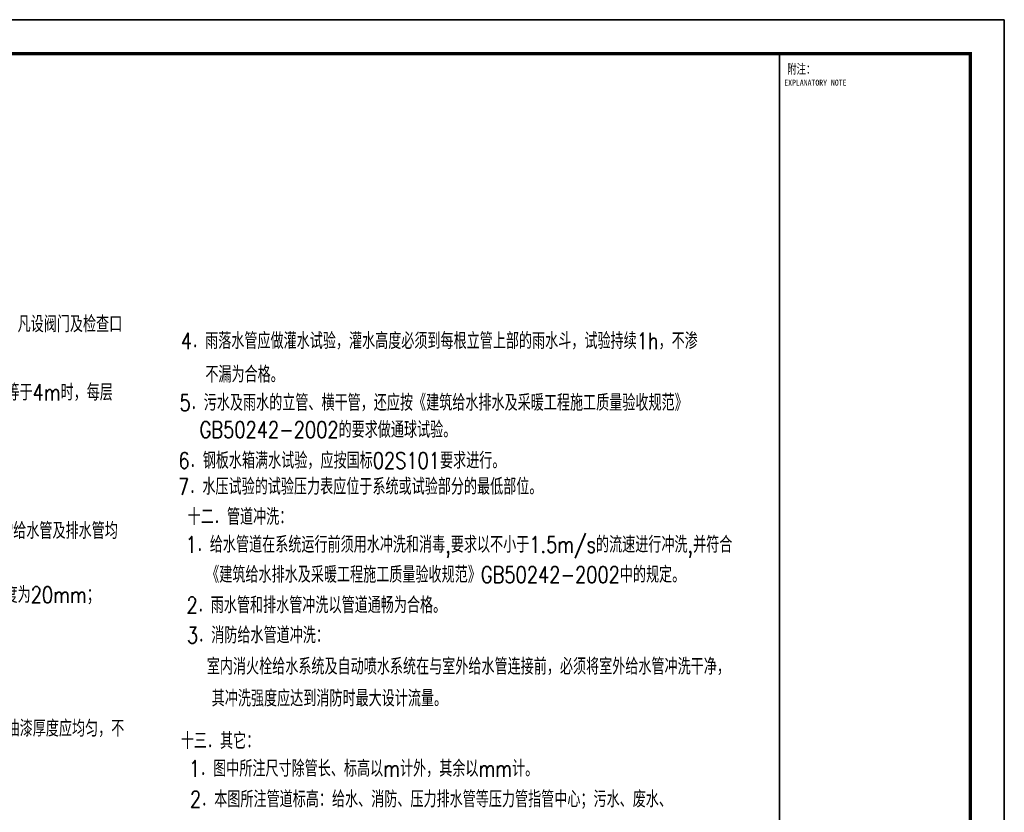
# Model space of a CAD drawing. Extents: x 687841 to 771941, y 252015 to 732780.
# Tile 98 of 98: x 743030 to 771941, y 678785 to 702065. Entities that reach past the tile are written whole.
import ezdxf
from ezdxf.enums import TextEntityAlignment as Align

# ---------------------------------------------------------------- set-up
doc = ezdxf.new("R2010")
doc.units = 0
doc.header["$LTSCALE"] = 1000
doc.header["$MEASUREMENT"] = 0
doc.layers.get('0').update_dxf_attribs({"linetype": 'CONTINUOUS'})
doc.layers.add('PUB_TITLE', color=4, linetype='CONTINUOUS')
doc.layers.add('TK', color=7, linetype='CONTINUOUS')
doc.styles.add('DIM', font='simplex.shx', dxfattribs={"width": 0.8, "bigfont": 'hztxt.shx'})
doc.styles.add('R1', font='simplex.shx', dxfattribs={"width": 0.8, "height": 300, "bigfont": 'hztxt.shx'})
doc.styles.add('TKHZ1', font='txt', dxfattribs={"width": 0.8})

# ---------------------------------------------------------------- blocks, each defined once
blk = doc.blocks.new('wrtgtg')
at = {"color": 4}
blk.add_line((7804, -4841), (7804, 52559), dxfattribs=at)
at = {"layer": 'PUB_TITLE'}
for p, q in [((-75296, 53559), (8804, 53559)), ((8804, 53559), (8804, -5841)), ((2204, 52559), (7804, 52559)), ((2204, 52559), (7804, 52559)), ((7804, -4841), (7804, 52559))]:
    blk.add_line(p, q, dxfattribs=at)
blk.add_lwpolyline([(-75296, -5841), (8804, -5841), (8804, 53559), (-75296, 53559)], close=True, dxfattribs=at)
at = {"layer": 'PUB_TITLE', "const_width": 100}
blk.add_lwpolyline([(-72796, -4841), (7804, -4841), (7804, 52559), (-72796, 52559)], close=True, dxfattribs=at)
at = {"layer": 'PUB_TITLE', "const_width": 50}
blk.add_lwpolyline([(2204, -4841), (2204, 52559)], dxfattribs=at)
at = {"layer": 'TK', "style": 'TKHZ1', "width": 0.7}
blk.add_text('附注：', height=280, dxfattribs=at).set_placement((2431, 51973))
at = {"layer": 'TK', "style": 'TKHZ1', "width": 0.8}
blk.add_text('EXPLANATORY NOTE', height=175, dxfattribs=at).set_placement((3257, 51710), align=Align.MIDDLE)

msp = doc.modelspace()

# ---------------------------------------------------------------- block references
msp.add_blockref('wrtgtg', (763136.5, 648506.3))

# ---------------------------------------------------------------- texts
at = {"width": 0.8}
for s, style, p in [('13．阀门安装时应将手柄留在易于操作处。暗装在管井、吊顶内的管道，凡设阀门及检查口', 'DIM', (730406.4, 692884.2)), ('4．雨落水管应做灌水试验，灌水高度必须到每根立管上部的雨水斗，试验持续1h，不渗', 'DIM', (747762.1, 692391)), ('不漏为合格。', 'R1', (748480.9, 691406.7)), ('14．排水立管当层高小于4m时，每层可设一个伸缩节，当层高大于或等于4m时，每层', 'DIM', (730406.4, 690878.6)), ('5．污水及雨水的立管、横干管，还应按《建筑给水排水及采暖工程施工质量验收规范》', 'DIM', (747722.3, 690577.1)), ('GB50242-2002的要求做通球试验。', 'DIM', (748311.9, 689783.2)), ('15．水泵、设备等基础螺栓孔位置，应以到货的实际尺寸为准。', 'DIM', (730445.5, 688699.8)), ('6．钢板水箱满水试验，应按国标02S101要求进行。', 'DIM', (747691.7, 688877)), ('7．水压试验的试验压力表应位于系统或试验部分的最低部位。', 'DIM', (747682.2, 688111.7)), ('  十二．管道冲洗：', 'DIM', (747436.2, 687226.7)), ('1．屋面上的水箱、消防管、给水管道均需做防冻保温，室内所有明设的给水管及排水管均', 'DIM', (730607, 686815.9)), ('1．给水管道在系统运行前须用水冲洗和消毒,要求以不小于1.5m/s的流速进行冲洗,并符合', 'DIM', (747899.3, 686408.9)), ('《建筑给水排水及采暖工程施工质量验收规范》GB50242-2002中的规定。', 'DIM', (748507, 685525.9)), ('2．保温材料采用橡塑管壳，保温厚度50mm；防结露给水管保温厚度为20mm；', 'DIM', (730627.1, 684933.1)), ('2．雨水管和排水管冲洗以管道通畅为合格。', 'DIM', (747927.1, 684630.7)), ('3．消防给水管道冲洗：', 'DIM', (747940.6, 683746.5)), ('室内消火栓给水系统及自动喷水系统在与室外给水管连接前，必须将室外给水管冲洗干净，', 'DIM', (748524.2, 682828.1)), ('其冲洗强度应达到消防时最大设计流量。', 'DIM', (748668.4, 681891.7)), ('1．在涂刷底漆前，应清除表面的灰尘、污垢、锈斑、焊渣等物。涂刷油漆厚度应均匀，不', 'DIM', (730796.7, 681007.9)), ('十三．其它：', 'DIM', (747762.1, 680643.8)), ('1．图中所注尺寸除管长、标高以m计外，其余以mm计。', 'DIM', (747997.6, 679829.5)), ('2．本图所注管道标高：给水、消防、压力排水管等压力管指管中心；污水、废水、', 'DIM', (748029.4, 678930.2))]:
    msp.add_text(s, height=480, dxfattribs=dict(at, style=style)).set_placement(p)

doc.saveas('drawing.dxf')
